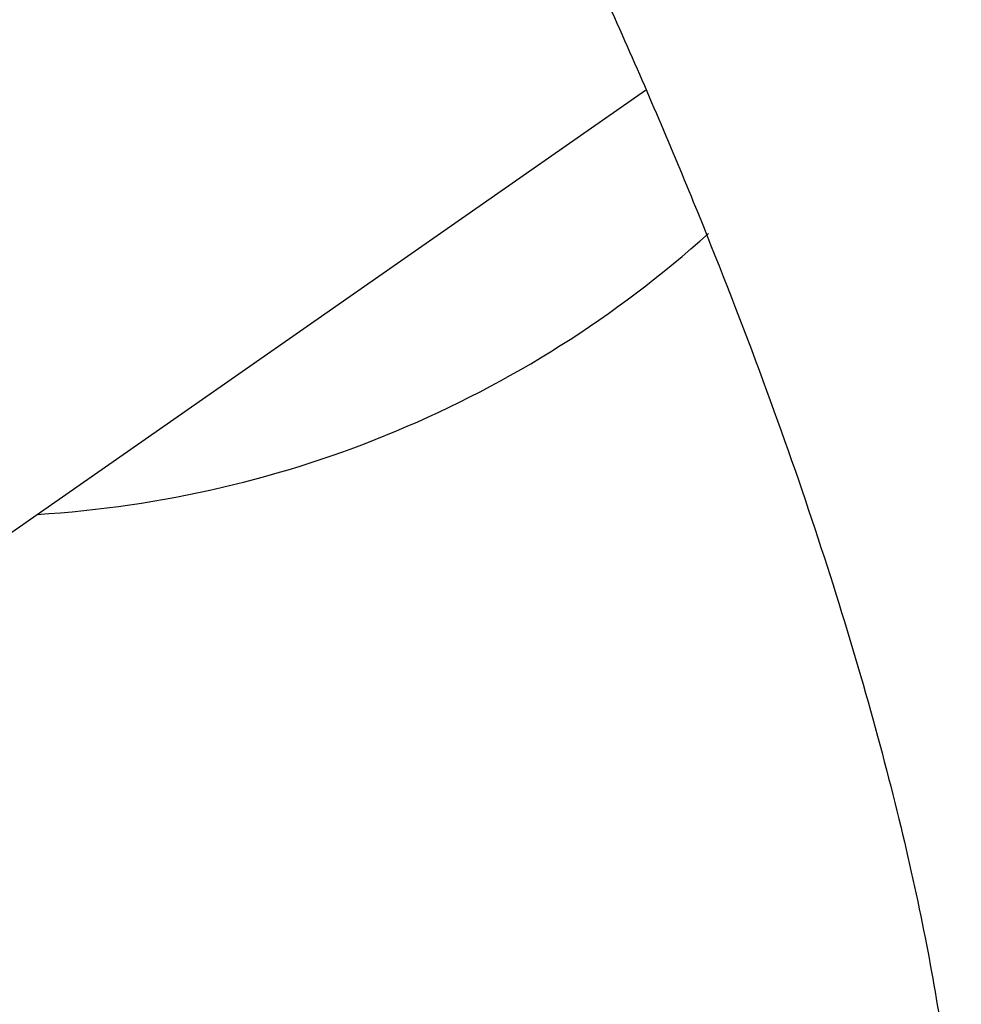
# Model space of a CAD drawing. Header units: millimetres. Extents: x 8 to 436, y 12 to 574.
# Tile 250 of 256: x 377.703 to 377.902, y 191.494 to 191.702. Entities that reach past the tile are written whole.
import ezdxf

# ---------------------------------------------------------------- set-up
doc = ezdxf.new("R2010")
doc.units = ezdxf.units.MM

msp = doc.modelspace()

# ---------------------------------------------------------------- linework, layer by layer
at = {"color": 7, "linetype": 'Continuous', "lineweight": 30}
msp.add_line((376.66891, 190.87393), (377.8349, 191.68715), dxfattribs=at)
msp.add_arc((377.69243, 191.83008), 0.23293, 273.4591, 311.9592, dxfattribs=at)
msp.add_open_spline([(375.31893, 193.68349), (375.31889, 193.68347), (375.31848, 193.68323), (375.32023, 193.68414), (375.32492, 193.68578), (375.33257, 193.68781), (375.34243, 193.68966), (375.35519, 193.69128), (375.37108, 193.69236), (375.39049, 193.69261), (375.41266, 193.69178), (375.43769, 193.68968), (375.46535, 193.68618), (375.4957, 193.6811), (375.52874, 193.67434), (375.56422, 193.66584), (375.60245, 193.65538), (375.64296, 193.64295), (375.68537, 193.62859), (375.72957, 193.6123), (375.77559, 193.59405), (375.82374, 193.57363), (375.8738, 193.55108), (375.92553, 193.52644), (375.97872, 193.49977), (376.03311, 193.47115), (376.08846, 193.44068), (376.14452, 193.40845), (376.20113, 193.37455), (376.25839, 193.33895), (376.31638, 193.30157), (376.37519, 193.26234), (376.43457, 193.22139), (376.49428, 193.17887), (376.55409, 193.13494), (376.61372, 193.08977), (376.67294, 193.04354), (376.73163, 192.99634), (376.78989, 192.94809), (376.84785, 192.8987), (376.90542, 192.84826), (376.96221, 192.79707), (377.01791, 192.74541), (377.07257, 192.69328), (377.12621, 192.64063), (377.17882, 192.58748), (377.23027, 192.53397), (377.28033, 192.48032), (377.32896, 192.4266), (377.37606, 192.37292), (377.42159, 192.31936), (377.46521, 192.26634), (377.50691, 192.21388), (377.54674, 192.16196), (377.58473, 192.11057), (377.62077, 192.05987), (377.65483, 192.0099), (377.68677, 191.96097), (377.71643, 191.91333), (377.74375, 191.8672), (377.76879, 191.82256), (377.79155, 191.77951), (377.81203, 191.73816), (377.83025, 191.69864), (377.84621, 191.66108), (377.85997, 191.6256), (377.87158, 191.59234), (377.88111, 191.5614), (377.88859, 191.53319), (377.89414, 191.5079), (377.898, 191.4855), (377.90038, 191.46583), (377.90146, 191.44949), (377.90159, 191.43645), (377.90107, 191.42587), (377.90005, 191.41751), (377.89901, 191.41227), (377.89828, 191.41007), (377.89844, 191.41044), (377.89847, 191.41053)], degree=3, knots=[0, 0, 0, 0, 0.0012946, 0.0150258, 0.028238, 0.0411348, 0.0519536, 0.0629951, 0.0752526, 0.0873599, 0.0994298, 0.1115332, 0.1237201, 0.1362534, 0.1485242, 0.1611745, 0.1741007, 0.1872076, 0.2003286, 0.213269, 0.2264463, 0.2398236, 0.253367, 0.2670413, 0.2808104, 0.2946382, 0.3084894, 0.3223225, 0.3361266, 0.3498851, 0.3637935, 0.3778209, 0.3919365, 0.4061083, 0.4203044, 0.4344864, 0.4486197, 0.4626792, 0.4767264, 0.4908578, 0.5050867, 0.5193086, 0.53341, 0.5474536, 0.5615801, 0.5756876, 0.5898121, 0.6039721, 0.6180102, 0.6321094, 0.6462126, 0.6602124, 0.6740423, 0.6879372, 0.7017936, 0.7156148, 0.7294384, 0.7432757, 0.7569128, 0.7704397, 0.7838771, 0.7972232, 0.8104755, 0.8236313, 0.8366883, 0.8496447, 0.8624998, 0.8752549, 0.887914, 0.9001452, 0.9122961, 0.9244288, 0.9365999, 0.9473212, 0.9586207, 0.9711998, 0.9837975, 0.9964537, 1, 1, 1, 1], dxfattribs=at)

doc.saveas('drawing.dxf')
